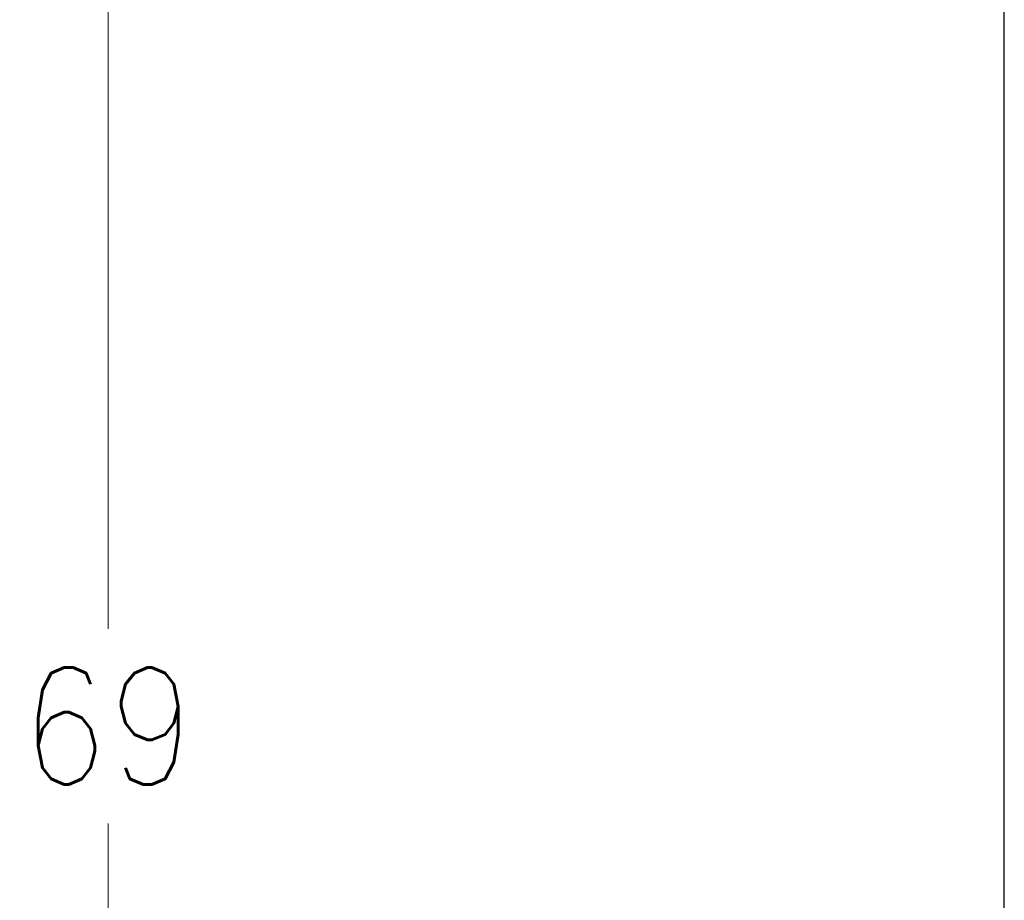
# Model space of a CAD drawing. Extents: x 0 to 796, y 0 to 496.
# Tile 135 of 222: x 337 to 362, y 222 to 244. Entities that reach past the tile are written whole.
import ezdxf

# ---------------------------------------------------------------- set-up
doc = ezdxf.new("R2010")
doc.units = 0
doc.header["$LTSCALE"] = 12
doc.header["$MEASUREMENT"] = 0
doc.layers.get('0').update_dxf_attribs({"linetype": 'CONTINUOUS'})
doc.layers.add('D', color=2, linetype='CONTINUOUS')
doc.styles.get("Standard").update_dxf_attribs({"font": 'SIMPLEX.SHX', "width": 0.875})
doc.dimstyles.new('STANDARD$0', dxfattribs={"dimscale": 32, "dimtxt": 0.09375, "dimasz": 0.0625, "dimexe": 0.03125, "dimexo": 0.03125, "dimgap": 0.03125, "dimtad": 1, "dimtih": 1, "dimtoh": 1, "dimdec": 4, "dimzin": 12, "dimdsep": 46, "dimlunit": 5, "dimtxsty": 'Standard', "dimcen": -0.03125, "dimclrd": 256, "dimclre": 256, "dimclrt": 256, "dimadec": 0, "dimazin": 0, "dimtfac": 0.875, "dimtdec": 4, "dimtofl": 0, "dimtmove": 0, "dimatfit": 3, "dimfxl": 1, "dimtolj": 1, "dimtzin": 12, "dimlwd": 13, "dimlwe": 13, "dimarcsym": 0})

# ---------------------------------------------------------------- blocks, each defined once
blk = doc.blocks.new('*D125')
at = {"layer": 'D', "lineweight": 13, "transparency": 16777216}
for p, q in [((356.272, 260.481), (338.009, 260.481)), ((339.009, 258.481), (339.009, 228.481)), ((339.009, 193.481), (339.009, 223.481)), ((355.291, 191.481), (338.009, 191.481))]:
    blk.add_line(p, q, dxfattribs=at)
at = {"layer": 'D', "transparency": 16777216}
for points in [[(338.676, 258.481), (339.342, 258.481), (339.009, 260.481)], [(338.676, 193.481), (339.342, 193.481), (339.009, 191.481)]]:
    blk.add_solid(points, dxfattribs=at)
at = {"layer": 'D', "transparency": 16777216, "insert": (339.009, 225.981), "char_height": 3, "attachment_point": 5}
blk.add_mtext('\\A1;69', dxfattribs=at)

msp = doc.modelspace()

# ---------------------------------------------------------------- linework, layer by layer
msp.add_line((362.03341, 215.59396), (362.03341, 259.60578))

# ---------------------------------------------------------------- dimensions: what is measured, and where the dimension line sits
at = {"layer": 'D'}
dim = msp.add_linear_dim(base=(339.00914, 260.48078), p1=(356.29134, 191.48078), p2=(357.27199, 260.48078), angle=90, dimstyle='STANDARD$0', override={"dimarcsym": 1}, dxfattribs=at)
dim.commit()
dim.dimension.update_dxf_attribs({"geometry": '*D125', "text_midpoint": (339.00914, 225.98078)})

doc.saveas('drawing.dxf')
